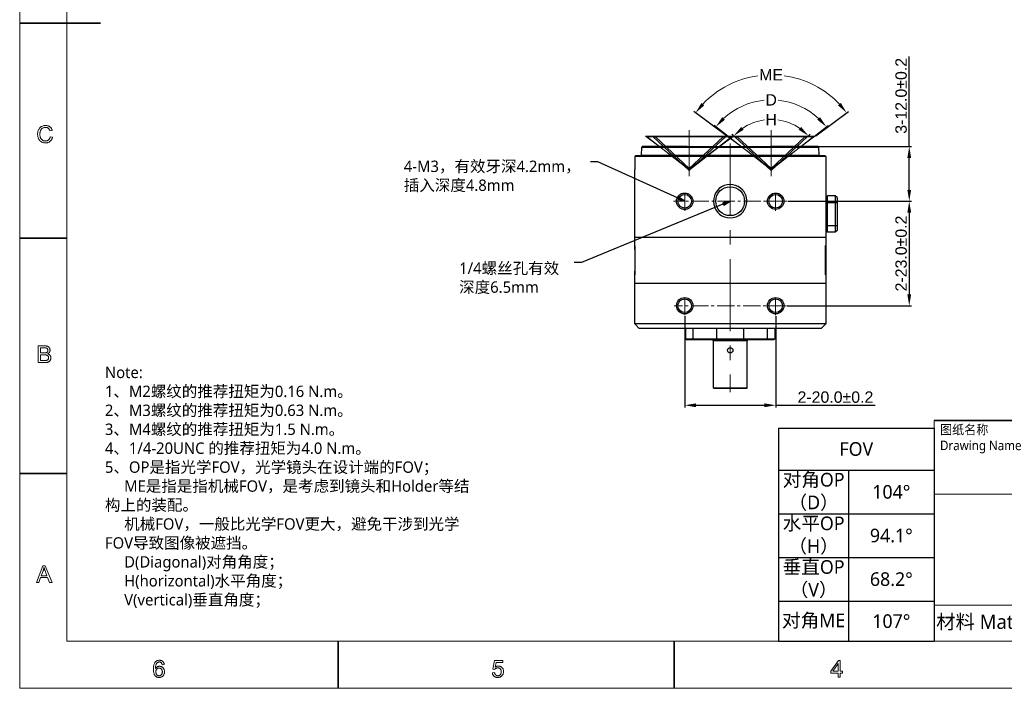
# Model space of a CAD drawing. Header units: millimetres. Extents: x 5359 to 5801, y -1494 to -1181.
# Tile 1 of 22: x 5365 to 5581, y -1489 to -1342. Entities that reach past the tile are written whole.
import ezdxf

# ---------------------------------------------------------------- set-up
doc = ezdxf.new("R2010")
doc.units = ezdxf.units.MM
doc.linetypes.add('CENTER', pattern=[50.8, 31.75, -6.35, 6.35, -6.35])
doc.linetypes.add('CENTER2', pattern=[28.575, 19.05, -3.175, 3.175, -3.175])
doc.layers.add('from', color=7, linetype='Continuous', lineweight=13)
doc.styles.add('HANA', font='arial.ttf')
doc.styles.add('ROMANS', font='romans.shx')
doc.styles.get("Standard").update_dxf_attribs({"font": 'AcadEref.ttf'})
doc.styles.add('微软雅黑', font='txt')
doc.dimstyles.new('HANA$0', dxfattribs={"dimtxt": 2.5, "dimasz": 2.5, "dimexe": 0.5, "dimexo": 0.2, "dimgap": 0.5, "dimtad": 1, "dimzin": 1, "dimdsep": 46, "dimtxsty": 'HANA', "dimcen": 0, "dimclrd": 3, "dimclre": 3, "dimclrt": 4, "dimadec": 0, "dimazin": 0, "dimtfac": 1, "dimtmove": 0, "dimatfit": 3, "dimfxl": 1, "dimtzin": 0, "dimarcsym": 0})
doc.dimstyles.new('HANA$2', dxfattribs={"dimtxt": 2.5, "dimasz": 2.5, "dimexe": 0.5, "dimexo": 0.2, "dimgap": 0.5, "dimtad": 1, "dimtih": 1, "dimtoh": 1, "dimzin": 1, "dimdsep": 46, "dimtxsty": 'HANA', "dimcen": 0, "dimclrd": 3, "dimclre": 3, "dimclrt": 4, "dimadec": 0, "dimazin": 0, "dimtfac": 1, "dimtmove": 0, "dimatfit": 3, "dimfxl": 1, "dimtzin": 0, "dimarcsym": 0})
doc.dimstyles.get("Standard").update_dxf_attribs({"dimtxt": 0.15625, "dimasz": 0.1875, "dimexe": 0.18, "dimexo": 0.0625, "dimgap": 0.09, "dimtad": 0, "dimtih": 1, "dimtoh": 1, "dimdec": 3, "dimzin": 4, "dimdsep": 46, "dimtxsty": 'Standard', "dimblk": 'CLOSED', "dimblk1": 'CLOSED', "dimblk2": 'CLOSED', "dimcen": 0.09, "dimadec": 0, "dimazin": 0, "dimtp": 0.001, "dimtm": 0.001, "dimtfac": 1, "dimtdec": 3, "dimtofl": 0, "dimtmove": 0, "dimatfit": 3, "dimldrblk": 'CLOSED', "dimfxl": 1, "dimtolj": 1, "dimtzin": 4, "dimarcsym": 0})

# ---------------------------------------------------------------- blocks, each defined once
blk = doc.blocks.new('A$C2C621B64')
at = {"layer": 'from', "color": 7, "lineweight": 35, "ltscale": 0.375}
blk.add_line((0, 99.02), (12.02, 99.02), dxfattribs=at)
at = {"layer": 'from', "color": 7, "lineweight": 35, "ltscale": 0.25}
for p, q in [((7, 67), (0, 67)), ((7, 32), (0, 32))]:
    blk.add_line(p, q, dxfattribs=at)
at = {"layer": 'from', "color": 7, "lineweight": 35, "ltscale": 0.24999}
for p, q in [((47.38, 7), (47.38, 0)), ((97.38, 7), (97.38, 0))]:
    blk.add_line(p, q, dxfattribs=at)
at = {"layer": 'from', "color": 7}
for points in [[(0, 0), (291, 0), (291, 204), (0, 204)], [(7, 7), (284, 7), (284, 197), (7, 197)]]:
    blk.add_lwpolyline(points, close=True, dxfattribs=at)
at = {"layer": 'from', "color": 7, "lineweight": 13}
for points in [[(4.88, 82.04), (4.86, 81.95), (4.83, 81.88), (4.8, 81.8), (4.77, 81.73), (4.73, 81.67), (4.69, 81.61), (4.65, 81.55), (4.6, 81.5), (4.55, 81.45), (4.5, 81.41), (4.44, 81.37), (4.39, 81.33), (4.33, 81.3), (4.26, 81.28), (4.2, 81.25), (4.13, 81.23), (4.07, 81.22), (3.99, 81.21), (3.92, 81.2), (3.85, 81.2), (3.73, 81.2), (3.61, 81.22), (3.51, 81.24), (3.41, 81.26), (3.32, 81.3), (3.23, 81.34), (3.15, 81.39), (3.08, 81.45), (3.01, 81.51), (2.95, 81.59), (2.9, 81.66), (2.85, 81.75), (2.81, 81.83), (2.77, 81.92), (2.74, 82.01), (2.72, 82.1), (2.7, 82.2), (2.68, 82.3), (2.67, 82.4), (2.67, 82.51), (2.67, 82.63), (2.68, 82.74), (2.7, 82.85), (2.72, 82.95), (2.75, 83.04), (2.79, 83.14), (2.83, 83.22), (2.88, 83.3), (2.94, 83.38), (3, 83.45), (3.07, 83.51), (3.14, 83.57), (3.22, 83.62), (3.3, 83.66), (3.38, 83.7), (3.47, 83.73), (3.56, 83.76), (3.65, 83.77), (3.75, 83.78), (3.85, 83.79), (3.92, 83.78), (3.99, 83.78), (4.06, 83.77), (4.13, 83.76), (4.19, 83.74), (4.25, 83.72), (4.31, 83.7), (4.37, 83.67), (4.42, 83.64), (4.47, 83.6), (4.52, 83.56), (4.57, 83.52), (4.62, 83.47), (4.66, 83.42), (4.69, 83.37), (4.73, 83.32), (4.76, 83.26), (4.79, 83.19), (4.82, 83.13), (4.84, 83.06), (4.51, 82.98), (4.5, 83.03), (4.48, 83.08), (4.46, 83.12), (4.43, 83.17), (4.41, 83.21), (4.38, 83.25), (4.36, 83.28), (4.33, 83.31), (4.3, 83.34), (4.26, 83.37), (4.23, 83.4), (4.19, 83.42), (4.16, 83.44), (4.12, 83.46), (4.08, 83.47), (4.03, 83.48), (3.99, 83.49), (3.94, 83.5), (3.9, 83.5), (3.85, 83.5), (3.77, 83.5), (3.69, 83.49), (3.62, 83.48), (3.55, 83.46), (3.49, 83.44), (3.43, 83.41), (3.37, 83.37), (3.32, 83.33), (3.27, 83.29), (3.23, 83.23), (3.19, 83.18), (3.15, 83.12), (3.12, 83.06), (3.09, 82.99), (3.07, 82.92), (3.05, 82.85), (3.03, 82.77), (3.02, 82.69), (3.02, 82.6), (3.01, 82.51), (3.02, 82.41), (3.02, 82.32), (3.03, 82.22), (3.05, 82.14), (3.07, 82.06), (3.09, 81.98), (3.12, 81.91), (3.16, 81.85), (3.19, 81.79), (3.24, 81.74), (3.28, 81.69), (3.33, 81.65), (3.38, 81.61), (3.44, 81.58), (3.49, 81.55), (3.55, 81.52), (3.61, 81.51), (3.68, 81.49), (3.75, 81.49), (3.82, 81.48), (3.88, 81.49), (3.93, 81.49), (3.98, 81.5), (4.03, 81.51), (4.08, 81.52), (4.13, 81.54), (4.17, 81.56), (4.22, 81.59), (4.26, 81.61), (4.29, 81.64), (4.33, 81.68), (4.36, 81.71), (4.39, 81.75), (4.42, 81.8), (4.45, 81.84), (4.47, 81.89), (4.5, 81.94), (4.52, 82), (4.54, 82.06), (4.55, 82.12)], [(4.17, 49.82), (4.22, 49.8), (4.26, 49.79), (4.3, 49.77), (4.34, 49.75), (4.38, 49.72), (4.41, 49.7), (4.45, 49.67), (4.47, 49.65), (4.5, 49.62), (4.53, 49.59), (4.55, 49.55), (4.57, 49.52), (4.59, 49.48), (4.6, 49.45), (4.61, 49.41), (4.62, 49.37), (4.63, 49.34), (4.64, 49.3), (4.64, 49.26), (4.64, 49.21), (4.64, 49.17), (4.64, 49.13), (4.63, 49.09), (4.63, 49.05), (4.62, 49.01), (4.6, 48.97), (4.59, 48.94), (4.58, 48.9), (4.56, 48.86), (4.54, 48.83), (4.52, 48.79), (4.49, 48.76), (4.47, 48.73), (4.44, 48.7), (4.41, 48.68), (4.38, 48.65), (4.35, 48.63), (4.31, 48.61), (4.28, 48.59), (4.24, 48.57), (4.2, 48.55), (4.15, 48.54), (4.11, 48.53), (4.06, 48.52), (4.01, 48.51), (3.95, 48.5), (3.9, 48.5), (3.84, 48.49), (3.78, 48.49), (3.71, 48.49), (2.75, 48.49), (2.75, 50.99), (3.69, 50.99), (3.78, 50.99), (3.86, 50.98), (3.94, 50.97), (4.01, 50.96), (4.08, 50.94), (4.14, 50.92), (4.2, 50.89), (4.25, 50.86), (4.29, 50.83), (4.33, 50.79), (4.37, 50.75), (4.4, 50.71), (4.43, 50.67), (4.45, 50.62), (4.47, 50.58), (4.49, 50.54), (4.5, 50.49), (4.51, 50.44), (4.52, 50.4), (4.52, 50.35), (4.52, 50.32), (4.52, 50.29), (4.51, 50.25), (4.51, 50.22), (4.5, 50.19), (4.49, 50.16), (4.48, 50.13), (4.47, 50.1), (4.45, 50.08), (4.43, 50.05), (4.42, 50.02), (4.4, 49.99), (4.37, 49.97), (4.35, 49.94), (4.33, 49.92), (4.3, 49.9), (4.27, 49.88), (4.24, 49.86), (4.21, 49.84)], [(3.08, 49.94), (3.63, 49.94), (3.66, 49.94), (3.69, 49.94), (3.72, 49.94), (3.75, 49.94), (3.78, 49.95), (3.81, 49.95), (3.83, 49.95), (3.86, 49.95), (3.88, 49.96), (3.91, 49.96), (3.93, 49.96), (3.95, 49.97), (3.97, 49.98), (3.99, 49.98), (4.01, 49.99), (4.03, 50), (4.05, 50.02), (4.07, 50.03), (4.09, 50.04), (4.11, 50.06), (4.12, 50.08), (4.14, 50.09), (4.15, 50.11), (4.16, 50.14), (4.17, 50.16), (4.18, 50.19), (4.19, 50.21), (4.19, 50.24), (4.19, 50.27), (4.19, 50.31), (4.19, 50.34), (4.19, 50.37), (4.19, 50.41), (4.18, 50.43), (4.17, 50.46), (4.16, 50.49), (4.15, 50.51), (4.14, 50.53), (4.12, 50.55), (4.11, 50.57), (4.09, 50.59), (4.07, 50.6), (4.05, 50.61), (4.03, 50.63), (4.01, 50.64), (3.99, 50.65), (3.97, 50.66), (3.94, 50.66), (3.92, 50.67), (3.9, 50.67), (3.87, 50.68), (3.85, 50.68), (3.82, 50.68), (3.79, 50.68), (3.76, 50.69), (3.73, 50.69), (3.69, 50.69), (3.66, 50.69), (3.62, 50.69), (3.58, 50.69), (3.08, 50.69)], [(3.08, 48.78), (3.71, 48.78), (3.77, 48.79), (3.83, 48.79), (3.89, 48.79), (3.94, 48.8), (3.99, 48.81), (4.03, 48.83), (4.07, 48.84), (4.11, 48.86), (4.14, 48.88), (4.17, 48.9), (4.2, 48.92), (4.22, 48.95), (4.24, 48.98), (4.25, 49), (4.27, 49.03), (4.28, 49.07), (4.29, 49.1), (4.3, 49.14), (4.3, 49.17), (4.3, 49.21), (4.3, 49.25), (4.29, 49.29), (4.29, 49.33), (4.28, 49.36), (4.27, 49.39), (4.25, 49.43), (4.23, 49.45), (4.21, 49.48), (4.19, 49.51), (4.16, 49.53), (4.13, 49.55), (4.1, 49.57), (4.06, 49.59), (4.02, 49.6), (3.97, 49.62), (3.92, 49.63), (3.86, 49.63), (3.8, 49.64), (3.73, 49.64), (3.66, 49.64), (3.08, 49.64)], [(4.83, 15.73), (4.45, 15.73), (4.16, 16.49), (3.12, 16.49), (2.84, 15.73), (2.49, 15.73), (3.45, 18.23), (3.81, 18.23)], [(4.06, 16.76), (4, 16.91), (3.95, 17.05), (3.9, 17.18), (3.86, 17.29), (3.82, 17.39), (3.79, 17.48), (3.76, 17.55), (3.74, 17.6), (3.72, 17.65), (3.71, 17.68), (3.71, 17.7), (3.7, 17.72), (3.69, 17.75), (3.68, 17.78), (3.67, 17.81), (3.66, 17.84), (3.65, 17.87), (3.65, 17.9), (3.64, 17.93), (3.63, 17.97), (3.62, 17.97), (3.61, 17.92), (3.6, 17.87), (3.59, 17.82), (3.57, 17.78), (3.56, 17.73), (3.55, 17.68), (3.54, 17.64), (3.52, 17.59), (3.51, 17.55), (3.49, 17.5), (3.21, 16.76)], [(20.21, 2.95), (20.25, 3.01), (20.3, 3.07), (20.35, 3.12), (20.4, 3.16), (20.46, 3.2), (20.52, 3.23), (20.59, 3.25), (20.66, 3.27), (20.73, 3.28), (20.81, 3.28), (20.87, 3.28), (20.93, 3.27), (20.98, 3.26), (21.04, 3.24), (21.09, 3.22), (21.14, 3.2), (21.19, 3.17), (21.24, 3.14), (21.29, 3.1), (21.33, 3.05), (21.37, 3.01), (21.41, 2.96), (21.44, 2.91), (21.47, 2.85), (21.49, 2.8), (21.51, 2.74), (21.53, 2.67), (21.54, 2.61), (21.54, 2.54), (21.55, 2.47), (21.54, 2.4), (21.54, 2.34), (21.53, 2.27), (21.51, 2.21), (21.49, 2.14), (21.47, 2.08), (21.44, 2.03), (21.41, 1.97), (21.37, 1.92), (21.33, 1.87), (21.29, 1.82), (21.24, 1.78), (21.19, 1.74), (21.14, 1.71), (21.08, 1.68), (21.02, 1.66), (20.96, 1.64), (20.9, 1.63), (20.83, 1.62), (20.76, 1.62), (20.69, 1.62), (20.62, 1.63), (20.56, 1.64), (20.49, 1.66), (20.43, 1.68), (20.37, 1.71), (20.31, 1.75), (20.26, 1.79), (20.2, 1.83), (20.15, 1.88), (20.1, 1.94), (20.06, 2.01), (20.02, 2.08), (19.99, 2.16), (19.96, 2.25), (19.94, 2.35), (19.92, 2.46), (19.91, 2.57), (19.9, 2.7), (19.9, 2.83), (19.9, 2.96), (19.91, 3.08), (19.92, 3.2), (19.93, 3.31), (19.95, 3.42), (19.98, 3.51), (20.01, 3.6), (20.04, 3.69), (20.08, 3.76), (20.13, 3.84), (20.17, 3.9), (20.23, 3.96), (20.28, 4.01), (20.34, 4.05), (20.41, 4.09), (20.47, 4.12), (20.55, 4.14), (20.62, 4.16), (20.71, 4.17), (20.79, 4.17), (20.85, 4.17), (20.9, 4.17), (20.95, 4.16), (21, 4.15), (21.05, 4.13), (21.1, 4.12), (21.14, 4.1), (21.18, 4.07), (21.23, 4.04), (21.27, 4.02), (21.3, 3.98), (21.34, 3.95), (21.37, 3.91), (21.4, 3.87), (21.42, 3.82), (21.44, 3.77), (21.46, 3.72), (21.48, 3.67), (21.49, 3.61), (21.5, 3.55), (21.2, 3.52), (21.18, 3.6), (21.15, 3.67), (21.12, 3.72), (21.09, 3.78), (21.05, 3.82), (21, 3.86), (20.95, 3.88), (20.9, 3.9), (20.84, 3.92), (20.77, 3.92), (20.73, 3.92), (20.68, 3.91), (20.64, 3.9), (20.6, 3.88), (20.55, 3.86), (20.51, 3.84), (20.48, 3.81), (20.44, 3.77), (20.4, 3.73), (20.37, 3.69), (20.34, 3.64), (20.31, 3.58), (20.28, 3.52), (20.26, 3.46), (20.24, 3.39), (20.23, 3.31), (20.22, 3.23), (20.21, 3.14), (20.2, 3.05), (20.2, 2.95)], [(20.76, 1.87), (20.8, 1.87), (20.84, 1.88), (20.88, 1.89), (20.91, 1.9), (20.95, 1.91), (20.98, 1.93), (21.01, 1.95), (21.04, 1.98), (21.07, 2.01), (21.1, 2.04), (21.12, 2.08), (21.15, 2.11), (21.17, 2.15), (21.18, 2.19), (21.2, 2.23), (21.21, 2.27), (21.22, 2.31), (21.22, 2.36), (21.23, 2.41), (21.23, 2.45), (21.23, 2.5), (21.22, 2.55), (21.22, 2.59), (21.21, 2.63), (21.2, 2.67), (21.18, 2.71), (21.17, 2.75), (21.15, 2.79), (21.12, 2.82), (21.1, 2.85), (21.07, 2.88), (21.04, 2.91), (21.01, 2.93), (20.98, 2.96), (20.94, 2.97), (20.91, 2.99), (20.87, 3), (20.83, 3.01), (20.79, 3.01), (20.75, 3.01), (20.71, 3.01), (20.67, 3.01), (20.63, 3), (20.59, 2.99), (20.56, 2.98), (20.52, 2.96), (20.49, 2.94), (20.46, 2.92), (20.43, 2.89), (20.4, 2.86), (20.37, 2.83), (20.34, 2.8), (20.32, 2.77), (20.3, 2.73), (20.29, 2.69), (20.27, 2.65), (20.26, 2.61), (20.26, 2.56), (20.25, 2.52), (20.25, 2.47), (20.25, 2.42), (20.26, 2.37), (20.26, 2.33), (20.27, 2.28), (20.29, 2.24), (20.3, 2.2), (20.32, 2.16), (20.34, 2.12), (20.37, 2.08), (20.39, 2.05), (20.42, 2.01), (20.45, 1.98), (20.49, 1.96), (20.52, 1.93), (20.56, 1.91), (20.59, 1.9), (20.63, 1.89), (20.67, 1.88), (20.71, 1.87)], [(70.76, 3.16), (70.81, 3.19), (70.85, 3.22), (70.9, 3.24), (70.95, 3.26), (70.99, 3.28), (71.04, 3.29), (71.09, 3.31), (71.14, 3.31), (71.19, 3.32), (71.24, 3.32), (71.3, 3.32), (71.36, 3.31), (71.42, 3.3), (71.47, 3.28), (71.53, 3.26), (71.58, 3.24), (71.63, 3.21), (71.68, 3.18), (71.73, 3.14), (71.78, 3.1), (71.82, 3.05), (71.86, 3), (71.9, 2.95), (71.93, 2.9), (71.95, 2.84), (71.97, 2.78), (71.99, 2.72), (72, 2.65), (72.01, 2.58), (72.01, 2.51), (72.01, 2.44), (72, 2.37), (71.99, 2.3), (71.97, 2.23), (71.95, 2.17), (71.93, 2.1), (71.9, 2.04), (71.86, 1.99), (71.82, 1.93), (71.78, 1.88), (71.73, 1.83), (71.68, 1.78), (71.62, 1.74), (71.56, 1.71), (71.5, 1.68), (71.44, 1.66), (71.37, 1.64), (71.31, 1.63), (71.23, 1.62), (71.16, 1.62), (71.1, 1.62), (71.04, 1.62), (70.98, 1.63), (70.92, 1.65), (70.87, 1.66), (70.81, 1.68), (70.76, 1.7), (70.71, 1.73), (70.66, 1.76), (70.62, 1.79), (70.57, 1.83), (70.53, 1.87), (70.5, 1.92), (70.47, 1.96), (70.44, 2.01), (70.41, 2.07), (70.39, 2.12), (70.38, 2.18), (70.36, 2.25), (70.36, 2.32), (70.68, 2.34), (70.68, 2.29), (70.69, 2.25), (70.71, 2.21), (70.72, 2.17), (70.74, 2.13), (70.75, 2.1), (70.77, 2.07), (70.8, 2.04), (70.82, 2.01), (70.84, 1.99), (70.87, 1.96), (70.9, 1.94), (70.92, 1.93), (70.95, 1.91), (70.99, 1.9), (71.02, 1.89), (71.05, 1.88), (71.09, 1.87), (71.12, 1.87), (71.16, 1.87), (71.2, 1.87), (71.25, 1.88), (71.29, 1.89), (71.33, 1.9), (71.37, 1.91), (71.41, 1.93), (71.44, 1.96), (71.48, 1.98), (71.51, 2.01), (71.54, 2.05), (71.56, 2.08), (71.59, 2.12), (71.61, 2.16), (71.63, 2.2), (71.65, 2.24), (71.66, 2.29), (71.67, 2.33), (71.68, 2.38), (71.68, 2.43), (71.68, 2.48), (71.68, 2.53), (71.68, 2.58), (71.67, 2.63), (71.66, 2.67), (71.64, 2.72), (71.63, 2.76), (71.61, 2.79), (71.59, 2.83), (71.56, 2.86), (71.53, 2.89), (71.5, 2.92), (71.47, 2.95), (71.44, 2.97), (71.4, 2.99), (71.36, 3.01), (71.32, 3.02), (71.28, 3.03), (71.24, 3.04), (71.2, 3.05), (71.15, 3.05), (71.09, 3.04), (71.04, 3.04), (70.99, 3.02), (70.94, 3.01), (70.89, 2.99), (70.85, 2.96), (70.81, 2.93), (70.77, 2.89), (70.73, 2.85), (70.7, 2.81), (70.41, 2.84), (70.65, 4.13), (71.89, 4.13), (71.89, 3.83), (70.9, 3.83)], [(122.45, 2.26), (122.11, 2.26), (122.11, 1.66), (121.8, 1.66), (121.8, 2.26), (120.72, 2.26), (120.72, 2.54), (121.86, 4.16), (122.11, 4.16), (122.11, 2.54), (122.45, 2.54)], [(121.8, 2.54), (121.8, 3.67), (121.8, 3.67), (121.02, 2.54)]]:
    blk.add_lwpolyline(points, close=True, dxfattribs=at)
blk = doc.blocks.new('*D50')
at = {"color": 3, "linetype": 'Continuous', "lineweight": -2}
for p, q in [((5521.94, -1367.17), (5521.45, -1366.71)), ((5538.13, -1367.17), (5538.63, -1366.71))]:
    blk.add_line(p, q, dxfattribs=at)
at = {"color": 3, "linetype": 'Continuous', "lineweight": 5}
for start, end in [(97.572, 124.275), (55.725, 82.428)]:
    blk.add_arc((5530.04, -1374.71), 11.24, start, end, dxfattribs=at)
at = {"color": 3}
for points in [[(5523.44, -1365.11), (5523.98, -1365.74), (5521.81, -1367.05)], [(5536.09, -1365.74), (5536.64, -1365.11), (5538.26, -1367.05)]]:
    blk.add_solid(points, dxfattribs=at)
at = {"layer": 'Defpoints', "color": 0}
for p in [(5527.72, -1363.72), (5522.09, -1367.31), (5537.99, -1367.31), (5529.46, -1374.17), (5530.62, -1374.17)]:
    blk.add_point(p, dxfattribs=at)
at = {"color": 4, "lineweight": 5, "insert": (5530.04, -1363.47), "char_height": 2.5, "attachment_point": 5, "style": 'HANA'}
blk.add_mtext('H', dxfattribs=at)
blk = doc.blocks.new('*D51')
at = {"color": 3, "linetype": 'Continuous', "lineweight": -2}
for p, q in [((5520.6, -1367.19), (5517.5, -1364.76)), ((5539.47, -1367.19), (5542.57, -1364.76))]:
    blk.add_line(p, q, dxfattribs=at)
at = {"color": 3, "linetype": 'Continuous', "lineweight": 5}
for start, end in [(95.7111, 132.6942), (47.3058, 84.2889)]:
    blk.add_arc((5530.04, -1374.56), 15.41, start, end, dxfattribs=at)
at = {"color": 3}
for points in [[(5519.28, -1362.95), (5519.89, -1363.51), (5517.89, -1365.07)], [(5540.18, -1363.51), (5540.79, -1362.95), (5542.18, -1365.07)]]:
    blk.add_solid(points, dxfattribs=at)
at = {"layer": 'Defpoints', "color": 0}
for p in [(5527.9, -1359.3), (5520.76, -1367.31), (5539.32, -1367.31), (5530.04, -1374.56), (5530.04, -1374.56)]:
    blk.add_point(p, dxfattribs=at)
at = {"color": 4, "lineweight": 5, "insert": (5530.04, -1359.15), "char_height": 2.5, "attachment_point": 5, "style": 'HANA'}
blk.add_mtext('D', dxfattribs=at)
blk = doc.blocks.new('*D52')
at = {"color": 3, "lineweight": -2}
for p, q in [((5520.23, -1367.04), (5513.02, -1361.7)), ((5539.84, -1367.04), (5547.05, -1361.7))]:
    blk.add_line(p, q, dxfattribs=at)
at = {"color": 3, "linetype": 'Continuous', "lineweight": 5}
for start, end in [(98.0543, 136.5657), (43.4343, 81.9457)]:
    blk.add_arc((5530.04, -1374.3), 20.67, start, end, dxfattribs=at)
at = {"color": 3}
for points in [[(5514.71, -1359.82), (5515.35, -1360.35), (5513.42, -1362)], [(5544.73, -1360.35), (5545.37, -1359.82), (5546.65, -1362)]]:
    blk.add_solid(points, dxfattribs=at)
at = {"layer": 'Defpoints', "color": 0}
for p in [(5522.36, -1355.11), (5520.39, -1367.16), (5539.68, -1367.16), (5530.04, -1374.3), (5530.04, -1374.3)]:
    blk.add_point(p, dxfattribs=at)
at = {"color": 4, "lineweight": 5, "insert": (5530.04, -1353.63), "char_height": 2.5, "attachment_point": 5, "style": 'HANA'}
blk.add_mtext('ME', dxfattribs=at)
blk = doc.blocks.new('*D55')
at = {"color": 3, "lineweight": -2}
for p, q in [((5511.04, -1406.74), (5511.04, -1426.82)), ((5531.04, -1406.74), (5531.04, -1426.82)), ((5513.54, -1426.32), (5528.54, -1426.32)), ((5531.04, -1426.32), (5552.88, -1426.32))]:
    blk.add_line(p, q, dxfattribs=at)
at = {"color": 3}
for points in [[(5513.54, -1425.9), (5513.54, -1426.74), (5511.04, -1426.32)], [(5528.54, -1426.74), (5528.54, -1425.9), (5531.04, -1426.32)]]:
    blk.add_solid(points, dxfattribs=at)
at = {"layer": 'Defpoints', "color": 0}
for p in [(5511.04, -1406.54), (5531.04, -1406.54), (5531.04, -1426.32)]:
    blk.add_point(p, dxfattribs=at)
at = {"color": 4, "lineweight": 5, "insert": (5544.18, -1424.54), "char_height": 2.5, "attachment_point": 5, "style": 'HANA'}
blk.add_mtext('2-20.0%%p0.2', dxfattribs=at)
blk = doc.blocks.new('_CLOSED')
at = {"color": 0, "linetype": 'ByBlock'}
for p, q in [((0, 0), (-1, 0.17)), ((-1, 0.17), (-1, -0.17)), ((-1, -0.17), (0, 0)), ((-1, 0), (0, 0))]:
    blk.add_line(p, q, dxfattribs=at)
blk = doc.blocks.new('*D56')
at = {"color": 3, "lineweight": -2}
for p, q in [((5533.68, -1381.44), (5560.91, -1381.44)), ((5560.41, -1383.94), (5560.41, -1401.94)), ((5533.58, -1404.44), (5560.91, -1404.44))]:
    blk.add_line(p, q, dxfattribs=at)
at = {"color": 3}
for points in [[(5560.83, -1383.94), (5559.99, -1383.94), (5560.41, -1381.44)], [(5559.99, -1401.94), (5560.83, -1401.94), (5560.41, -1404.44)]]:
    blk.add_solid(points, dxfattribs=at)
at = {"layer": 'Defpoints', "color": 0}
for p in [(5533.48, -1381.44), (5533.38, -1404.44), (5560.41, -1404.44)]:
    blk.add_point(p, dxfattribs=at)
at = {"color": 4, "lineweight": 5, "insert": (5558.63, -1392.94), "char_height": 2.5, "attachment_point": 5, "rotation": 90, "style": 'HANA'}
blk.add_mtext('2-23.0%%p0.2', dxfattribs=at)
blk = doc.blocks.new('*D59')
at = {"color": 3, "lineweight": -2}
for p, q in [((5560.41, -1369.44), (5560.41, -1349.59)), ((5540.54, -1369.44), (5560.91, -1369.44)), ((5560.41, -1378.94), (5560.41, -1371.94)), ((5533.68, -1381.44), (5560.91, -1381.44))]:
    blk.add_line(p, q, dxfattribs=at)
at = {"color": 3}
for points in [[(5560.83, -1371.94), (5559.99, -1371.94), (5560.41, -1369.44)], [(5559.99, -1378.94), (5560.83, -1378.94), (5560.41, -1381.44)]]:
    blk.add_solid(points, dxfattribs=at)
at = {"layer": 'Defpoints', "color": 0}
for p in [(5540.34, -1369.44), (5560.41, -1369.44), (5533.48, -1381.44)]:
    blk.add_point(p, dxfattribs=at)
at = {"color": 4, "lineweight": 5, "insert": (5558.63, -1358.26), "char_height": 2.5, "attachment_point": 5, "rotation": 90, "style": 'HANA'}
blk.add_mtext('3-12.0%%p0.2', dxfattribs=at)
blk = doc.blocks.new('*T73')
at = {"color": 0, "lineweight": -2}
for p, q in [((0, 0), (15.4, 0)), ((0, 0), (0, -9.23)), ((15.4, 0), (34.18, 0)), ((34.18, 0), (34.18, -9.23)), ((0, -9.23), (15.4, -9.23)), ((0, -9.23), (0, -18.86)), ((15.4, -9.23), (34.18, -9.23)), ((15.4, -9.23), (15.4, -18.86)), ((34.18, -9.23), (34.18, -18.86)), ((0, -18.86), (15.4, -18.86)), ((0, -18.86), (0, -28.44)), ((15.4, -18.86), (34.18, -18.86)), ((15.4, -18.86), (15.4, -28.44)), ((34.18, -18.86), (34.18, -28.44)), ((0, -28.44), (15.4, -28.44)), ((0, -28.44), (0, -38.07)), ((15.4, -28.44), (34.18, -28.44)), ((15.4, -28.44), (15.4, -38.07)), ((34.18, -28.44), (34.18, -38.07)), ((0, -38.07), (15.4, -38.07)), ((0, -38.07), (0, -46.9)), ((15.4, -38.07), (34.18, -38.07)), ((15.4, -38.07), (15.4, -46.9)), ((34.18, -38.07), (34.18, -46.9)), ((0, -46.9), (15.4, -46.9)), ((15.4, -46.9), (34.18, -46.9))]:
    blk.add_line(p, q, dxfattribs=at)
at = {"color": 0, "lineweight": 9, "char_height": 3, "attachment_point": 5}
for s, insert, width in [('{\\fMicrosoft YaHei|b0|i0|c134|p34;FOV}', (17.09, -4.62), 33.6183), ('{\\fMicrosoft YaHei|b0|i0|c134|p2;对角OP（D）}', (7.7, -14.05), 14.841), ('{\\fMicrosoft YaHei|b0|i0|c134|p34;104%%D}', (24.79, -14.05), 18.2157), ('{\\fMicrosoft YaHei|b0|i0|c134|p2;水平OP（H）}', (7.7, -23.65), 14.841), ('{\\fMicrosoft YaHei|b0|i0|c134|p34;94.1%%D}', (24.79, -23.65), 18.2157), ('{\\fMicrosoft YaHei|b0|i0|c134|p2;垂直OP（V）}', (7.7, -33.25), 14.841), ('{\\fMicrosoft YaHei|b0|i0|c134|p34;68.2%%D}', (24.79, -33.25), 18.2157), ('{\\fMicrosoft YaHei|b0|i0|c134|p2;对角ME}', (7.7, -42.48), 14.841), ('{\\fMicrosoft YaHei|b0|i0|c134|p34;107%%D}', (24.79, -42.48), 18.2157)]:
    blk.add_mtext(s, dxfattribs=dict(at, insert=insert, width=width))

msp = doc.modelspace()

# ---------------------------------------------------------------- linework, layer by layer
at = {"color": 1, "linetype": 'CENTER', "lineweight": 9, "ltscale": 0.5}
for p, q in [((5512.037, -1365.781), (5512.037, -1375.906)), ((5530.037, -1365.781), (5530.037, -1375.906)), ((5521.037, -1368.755), (5521.037, -1423.472))]:
    msp.add_line(p, q, dxfattribs=at)
at = {"color": 6, "linetype": 'Continuous', "lineweight": 5}
for p, q in [((5512.037, -1374.296), (5502.391, -1367.158)), ((5539.683, -1367.158), (5502.391, -1367.158)), ((5512.037, -1374.557), (5502.759, -1367.308)), ((5539.315, -1367.308), (5502.759, -1367.308)), ((5504.087, -1367.308), (5512.037, -1374.709)), ((5504.606, -1367.308), (5512.037, -1374.226)), ((5519.468, -1367.308), (5512.037, -1374.226)), ((5519.987, -1367.308), (5512.037, -1374.709)), ((5530.037, -1374.296), (5520.391, -1367.158)), ((5530.037, -1374.557), (5520.759, -1367.308)), ((5522.087, -1367.308), (5530.037, -1374.709)), ((5522.606, -1367.308), (5530.037, -1374.226)), ((5530.037, -1374.296), (5539.683, -1367.158)), ((5530.037, -1374.557), (5539.315, -1367.308)), ((5537.468, -1367.308), (5530.037, -1374.226)), ((5537.987, -1367.308), (5530.037, -1374.709))]:
    msp.add_line(p, q, dxfattribs=at)
at = {"color": 6, "linetype": 'Continuous'}
for p, q in [((5512.037, -1374.296), (5521.683, -1367.158)), ((5512.037, -1374.557), (5521.315, -1367.308))]:
    msp.add_line(p, q, dxfattribs=at)
at = {"color": 7, "linetype": 'Continuous'}
for p, q in [((5501.541, -1371.29), (5501.586, -1369.582)), ((5501.586, -1369.582), (5540.489, -1369.582)), ((5511.587, -1369.436), (5501.736, -1369.436)), ((5501.736, -1369.436), (5501.736, -1369.436)), ((5501.736, -1369.436), (5501.736, -1369.436)), ((5511.587, -1369.436), (5529.892, -1369.436)), ((5540.339, -1369.436), (5529.892, -1369.436)), ((5540.339, -1369.436), (5540.339, -1369.436)), ((5540.339, -1369.436), (5540.339, -1369.436)), ((5540.489, -1369.582), (5540.488, -1369.571)), ((5540.489, -1369.582), (5540.533, -1371.29)), ((5500.035, -1371.587), (5500.186, -1371.436)), ((5500.036, -1371.586), (5500.035, -1371.587)), ((5500.035, -1371.587), (5500.035, -1371.587)), ((5500.035, -1371.587), (5500.035, -1374.491)), ((5542.039, -1371.586), (5500.036, -1371.586)), ((5541.889, -1371.436), (5500.186, -1371.436)), ((5501.541, -1371.29), (5540.533, -1371.29)), ((5540.533, -1371.29), (5540.536, -1371.311)), ((5541.889, -1371.436), (5542.039, -1371.586)), ((5542.039, -1371.586), (5542.039, -1408.435)), ((5500.036, -1374.487), (5500.037, -1374.486)), ((5500.046, -1385.436), (5500.046, -1376.136)), ((5542.038, -1380.656), (5542.438, -1380.256)), ((5544.138, -1380.256), (5542.438, -1380.256)), ((5542.438, -1388.256), (5542.438, -1380.256)), ((5544.138, -1380.256), (5544.138, -1388.256)), ((5544.538, -1380.656), (5544.138, -1380.256)), ((5544.538, -1380.656), (5544.538, -1387.856)), ((5542.038, -1381.756), (5544.538, -1381.756)), ((5500.035, -1391.21), (5500.035, -1387.081)), ((5542.038, -1386.756), (5544.538, -1386.756)), ((5542.039, -1389.436), (5500.036, -1389.436)), ((5542.038, -1387.856), (5542.438, -1388.256)), ((5544.138, -1388.256), (5542.438, -1388.256)), ((5544.538, -1387.856), (5544.138, -1388.256)), ((5500.058, -1391.21), (5500.035, -1391.21)), ((5500.037, -1391.228), (5500.037, -1397.658)), ((5500.065, -1391.241), (5500.047, -1391.222)), ((5500.058, -1391.211), (5500.058, -1391.21)), ((5542.031, -1391.219), (5542.018, -1391.232)), ((5542.022, -1391.21), (5542.023, -1391.21)), ((5542.023, -1391.21), (5542.04, -1391.21)), ((5500.11, -1392.409), (5500.037, -1392.409)), ((5500.11, -1396.461), (5500.11, -1392.412)), ((5542.037, -1392.409), (5541.975, -1392.409)), ((5541.975, -1396.461), (5541.975, -1392.411)), ((5500.035, -1408.435), (5500.035, -1397.662)), ((5500.035, -1397.663), (5500.058, -1397.662)), ((5500.11, -1396.463), (5500.037, -1396.463)), ((5500.047, -1397.65), (5500.065, -1397.631)), ((5500.058, -1397.662), (5500.058, -1397.662)), ((5542.037, -1396.463), (5541.975, -1396.463)), ((5542.029, -1397.655), (5542.014, -1397.638)), ((5542.023, -1397.662), (5542.022, -1397.662)), ((5542.04, -1397.663), (5542.023, -1397.662)), ((5542.037, -1397.504), (5542.037, -1397.66)), ((5500.035, -1399.436), (5542.039, -1399.436)), ((5501.036, -1409.436), (5500.036, -1408.436)), ((5523.772, -1408.436), (5500.036, -1408.436)), ((5523.79, -1408.436), (5523.772, -1408.436)), ((5542.039, -1408.436), (5523.79, -1408.436)), ((5542.039, -1408.436), (5541.038, -1409.436)), ((5523.772, -1409.436), (5501.036, -1409.436)), ((5511.237, -1409.436), (5511.237, -1411.736)), ((5512.825, -1409.436), (5512.825, -1411.736)), ((5518.119, -1411.736), (5518.119, -1409.436)), ((5523.79, -1409.436), (5523.772, -1409.436)), ((5541.038, -1409.436), (5523.79, -1409.436)), ((5523.955, -1409.436), (5523.955, -1411.736)), ((5529.249, -1411.736), (5529.249, -1409.436)), ((5530.837, -1409.436), (5530.837, -1411.736)), ((5511.237, -1411.736), (5530.837, -1411.736)), ((5511.337, -1411.836), (5512.872, -1411.836)), ((5512.872, -1411.836), (5529.202, -1411.836)), ((5524.737, -1412.186), (5517.337, -1412.186)), ((5517.337, -1422.566), (5517.337, -1412.186)), ((5524.737, -1422.566), (5524.737, -1412.186)), ((5529.202, -1411.836), (5530.737, -1411.836)), ((5517.337, -1422.516), (5524.737, -1422.516)), ((5517.337, -1422.566), (5524.737, -1422.566))]:
    msp.add_line(p, q, dxfattribs=at)
at = {"color": 6, "linetype": 'CENTER2', "lineweight": 5, "ltscale": 0.2}
for p, q in [((5511.037, -1383.535), (5511.037, -1379.337)), ((5531.037, -1383.535), (5531.037, -1379.337)), ((5533.478, -1381.436), (5508.596, -1381.436)), ((5511.037, -1406.535), (5511.037, -1402.337)), ((5531.037, -1406.535), (5531.037, -1402.337)), ((5533.384, -1404.436), (5508.69, -1404.436))]:
    msp.add_line(p, q, dxfattribs=at)
at = {"color": 7, "linetype": 'Continuous'}
for points in [[(5501.736, -1369.436), (5501.717, -1369.437), (5501.699, -1369.441), (5501.68, -1369.447), (5501.662, -1369.455), (5501.645, -1369.466), (5501.63, -1369.48), (5501.616, -1369.495), (5501.605, -1369.512), (5501.596, -1369.531), (5501.59, -1369.551), (5501.586, -1369.571), (5501.586, -1369.582)], [(5540.489, -1369.582), (5540.487, -1369.568), (5540.483, -1369.544), (5540.474, -1369.521), (5540.462, -1369.5), (5540.446, -1369.482), (5540.428, -1369.466), (5540.407, -1369.453), (5540.385, -1369.444), (5540.362, -1369.438), (5540.339, -1369.436)], [(5540.375, -1369.441), (5540.357, -1369.437), (5540.339, -1369.436)], [(5540.429, -1369.466), (5540.412, -1369.455), (5540.394, -1369.447), (5540.375, -1369.441)], [(5540.488, -1369.571), (5540.484, -1369.551), (5540.478, -1369.531), (5540.469, -1369.512), (5540.458, -1369.495), (5540.444, -1369.48)], [(5501.391, -1371.436), (5501.407, -1371.435), (5501.431, -1371.431), (5501.454, -1371.422), (5501.475, -1371.411), (5501.494, -1371.395), (5501.51, -1371.378), (5501.523, -1371.358), (5501.532, -1371.336), (5501.539, -1371.312), (5501.541, -1371.29)], [(5540.533, -1371.291), (5540.534, -1371.296), (5540.534, -1371.301), (5540.535, -1371.306), (5540.535, -1371.311), (5540.536, -1371.316), (5540.537, -1371.321)], [(5540.536, -1371.312), (5540.542, -1371.336), (5540.552, -1371.358), (5540.565, -1371.378), (5540.581, -1371.395), (5540.599, -1371.411), (5540.62, -1371.422), (5540.643, -1371.431), (5540.667, -1371.435), (5540.667, -1371.435)], [(5540.539, -1371.326), (5540.54, -1371.33), (5540.541, -1371.335), (5540.543, -1371.339), (5540.545, -1371.344), (5540.547, -1371.348), (5540.549, -1371.352), (5540.551, -1371.356), (5540.553, -1371.36), (5540.555, -1371.364), (5540.558, -1371.368), (5540.56, -1371.372), (5540.563, -1371.375), (5540.565, -1371.379), (5540.568, -1371.382), (5540.571, -1371.385)], [(5540.574, -1371.388), (5540.577, -1371.392), (5540.58, -1371.395), (5540.583, -1371.397), (5540.586, -1371.4), (5540.589, -1371.403), (5540.592, -1371.405), (5540.596, -1371.408), (5540.599, -1371.41), (5540.602, -1371.413), (5540.606, -1371.415), (5540.609, -1371.417), (5540.613, -1371.419), (5540.616, -1371.42), (5540.62, -1371.422), (5540.623, -1371.424), (5540.627, -1371.425), (5540.63, -1371.426)], [(5540.634, -1371.428), (5540.637, -1371.429), (5540.641, -1371.43), (5540.644, -1371.431), (5540.648, -1371.432), (5540.651, -1371.433), (5540.655, -1371.433), (5540.658, -1371.434), (5540.661, -1371.435), (5540.665, -1371.435), (5540.668, -1371.435), (5540.671, -1371.436), (5540.675, -1371.436), (5540.678, -1371.436), (5540.68, -1371.436), (5540.682, -1371.436)]]:
    msp.add_lwpolyline(points, dxfattribs=at)
for centre, radius in [((5521.037, -1381.436), 3.175), ((5511.037, -1381.436), 1.5), ((5531.038, -1381.435), 1.801), ((5531.037, -1381.436), 1.5), ((5511.035, -1404.436), 1.8), ((5531.039, -1404.436), 1.8), ((5511.037, -1404.436), 1.5), ((5531.037, -1404.436), 1.5), ((5521.037, -1414.236), 0.6)]:
    msp.add_circle(centre, radius, dxfattribs=at)
for centre, radius, start, end in [((5521.037, -1381.434), 3.673, 41.44974, 359.99651), ((5511.337, -1411.736), 0.1, 180, 270), ((5516.987, -1412.186), 0.35, 0, 90), ((5525.087, -1412.186), 0.35, 90, 180), ((5530.737, -1411.736), 0.1, 270, 0)]:
    msp.add_arc(centre, radius, start, end, dxfattribs=at)
at = {"color": 6, "linetype": 'Continuous', "lineweight": 5}
for points, knots in [([(5504.087, -1367.308), (5504.114, -1367.334), (5504.185, -1367.374), (5504.314, -1367.388), (5504.459, -1367.366), (5504.556, -1367.33), (5504.606, -1367.308)], [0, 0, 0, 0, 0.2042824, 0.4339914, 0.7003557, 1, 1, 1, 1]), ([(5519.468, -1367.308), (5519.518, -1367.33), (5519.616, -1367.366), (5519.76, -1367.388), (5519.889, -1367.374), (5519.96, -1367.334), (5519.987, -1367.308)], [0, 0, 0, 0, 0.2996333, 0.5659959, 0.7957094, 1, 1, 1, 1]), ([(5522.087, -1367.308), (5522.114, -1367.334), (5522.185, -1367.374), (5522.314, -1367.388), (5522.459, -1367.366), (5522.556, -1367.33), (5522.606, -1367.308)], [0, 0, 0, 0, 0.2042824, 0.4339914, 0.7003557, 1, 1, 1, 1]), ([(5537.468, -1367.308), (5537.518, -1367.33), (5537.616, -1367.366), (5537.76, -1367.388), (5537.889, -1367.374), (5537.96, -1367.334), (5537.987, -1367.308)], [0, 0, 0, 0, 0.2996333, 0.5659959, 0.7957094, 1, 1, 1, 1])]:
    msp.add_open_spline(points, degree=3, knots=knots, dxfattribs=at)
at = {"color": 7, "linetype": 'Continuous'}
for points, knots in [([(5500.046, -1376.136), (5500.046, -1376.029), (5500.045, -1375.819), (5500.044, -1375.513), (5500.043, -1375.272), (5500.042, -1375.094), (5500.041, -1374.974), (5500.04, -1374.866), (5500.039, -1374.77), (5500.039, -1374.687), (5500.038, -1374.626), (5500.038, -1374.585), (5500.037, -1374.559), (5500.037, -1374.538), (5500.037, -1374.52), (5500.037, -1374.506), (5500.037, -1374.497), (5500.036, -1374.492), (5500.036, -1374.489), (5500.036, -1374.488), (5500.036, -1374.487), (5500.036, -1374.487)], [0, 0, 0, 0, 0.1949429, 0.3824405, 0.5551779, 0.6340353, 0.7067897, 0.7726634, 0.8310852, 0.8815379, 0.9235506, 0.9412656, 0.9567199, 0.9698641, 0.9806614, 0.989092, 0.9951374, 0.9972599, 0.9987791, 0.9996929, 1, 1, 1, 1]), ([(5524.709, -1381.436), (5524.709, -1381.215), (5524.669, -1380.771), (5524.49, -1380.128), (5524.198, -1379.529), (5523.936, -1379.168), (5523.789, -1379.003)], [0, 0, 0, 0, 0.2500003, 0.5000001, 0.7500001, 1, 1, 1, 1]), ([(5509.234, -1381.436), (5509.234, -1381.201), (5509.328, -1380.727), (5509.728, -1380.127), (5510.329, -1379.726), (5511.037, -1379.586), (5511.745, -1379.727), (5512.345, -1380.128), (5512.746, -1380.728), (5512.841, -1381.202), (5512.841, -1381.436)], [0, 0, 0, 0, 0.125011, 0.2500048, 0.3750005, 0.4999959, 0.6249969, 0.75, 0.8749955, 1, 1, 1, 1]), ([(5512.841, -1381.436), (5512.841, -1381.671), (5512.746, -1382.145), (5512.345, -1382.744), (5511.744, -1383.145), (5511.036, -1383.287), (5510.328, -1383.146), (5509.728, -1382.745), (5509.394, -1382.243), (5509.257, -1381.79), (5509.234, -1381.554), (5509.234, -1381.436)], [0, 0, 0, 0, 0.12493, 0.2498507, 0.374779, 0.4997054, 0.624626, 0.749547, 0.8744668, 0.9372567, 1, 1, 1, 1]), ([(5500.036, -1387.086), (5500.036, -1387.086), (5500.036, -1387.085), (5500.036, -1387.084), (5500.036, -1387.081), (5500.037, -1387.076), (5500.037, -1387.067), (5500.037, -1387.053), (5500.037, -1387.035), (5500.037, -1387.013), (5500.038, -1386.988), (5500.038, -1386.946), (5500.039, -1386.886), (5500.039, -1386.803), (5500.04, -1386.707), (5500.041, -1386.598), (5500.042, -1386.479), (5500.043, -1386.3), (5500.044, -1386.059), (5500.045, -1385.754), (5500.046, -1385.543), (5500.046, -1385.436)], [0, 0, 0, 0, 0.000304, 0.0012096, 0.0027168, 0.0048249, 0.0108401, 0.0192479, 0.0300411, 0.0432093, 0.0587109, 0.0764849, 0.1186058, 0.1690842, 0.2274473, 0.2932324, 0.3659168, 0.4447377, 0.6175077, 0.8050652, 1, 1, 1, 1]), ([(5500.11, -1392.412), (5500.11, -1392.335), (5500.109, -1392.185), (5500.105, -1391.966), (5500.099, -1391.763), (5500.092, -1391.608), (5500.086, -1391.497), (5500.081, -1391.427), (5500.077, -1391.365), (5500.073, -1391.313), (5500.069, -1391.272), (5500.066, -1391.242), (5500.063, -1391.224), (5500.06, -1391.214), (5500.059, -1391.212), (5500.058, -1391.211)], [0, 0, 0, 0, 0.1900537, 0.3744524, 0.5456562, 0.6963981, 0.7625899, 0.8217982, 0.8733135, 0.916511, 0.9509819, 0.9763647, 0.9925781, 0.9973429, 1, 1, 1, 1]), ([(5541.975, -1392.411), (5541.975, -1392.335), (5541.976, -1392.184), (5541.981, -1391.965), (5541.987, -1391.761), (5541.993, -1391.606), (5541.999, -1391.495), (5542.003, -1391.424), (5542.006, -1391.363), (5542.01, -1391.311), (5542.014, -1391.271), (5542.016, -1391.243), (5542.018, -1391.227), (5542.02, -1391.219), (5542.021, -1391.214), (5542.022, -1391.211), (5542.022, -1391.21)], [0, 0, 0, 0, 0.1907593, 0.3757508, 0.5473767, 0.6983685, 0.7645895, 0.8237555, 0.8751616, 0.9181871, 0.9524051, 0.9774308, 0.9864526, 0.9931848, 0.9976704, 1, 1, 1, 1]), ([(5500.058, -1397.662), (5500.059, -1397.661), (5500.06, -1397.658), (5500.063, -1397.648), (5500.066, -1397.629), (5500.069, -1397.599), (5500.073, -1397.557), (5500.077, -1397.505), (5500.082, -1397.443), (5500.086, -1397.372), (5500.092, -1397.261), (5500.099, -1397.104), (5500.105, -1396.901), (5500.109, -1396.684), (5500.11, -1396.536), (5500.11, -1396.461)], [0, 0, 0, 0, 0.0027351, 0.0076707, 0.0243994, 0.0503494, 0.0853018, 0.12882, 0.1804513, 0.2397166, 0.3061259, 0.4580501, 0.6303756, 0.8135266, 1, 1, 1, 1]), ([(5542.022, -1397.662), (5542.022, -1397.661), (5542.021, -1397.658), (5542.02, -1397.653), (5542.018, -1397.645), (5542.016, -1397.628), (5542.013, -1397.6), (5542.01, -1397.559), (5542.006, -1397.507), (5542.003, -1397.446), (5541.999, -1397.375), (5541.993, -1397.264), (5541.987, -1397.107), (5541.98, -1396.904), (5541.976, -1396.685), (5541.975, -1396.536), (5541.975, -1396.461)], [0, 0, 0, 0, 0.0023933, 0.0070261, 0.0139659, 0.0232313, 0.0487581, 0.0834011, 0.1267087, 0.1782107, 0.2374002, 0.3037542, 0.4556454, 0.6283601, 0.812402, 1, 1, 1, 1]), ([(5512.825, -1411.736), (5512.825, -1411.749), (5512.828, -1411.774), (5512.837, -1411.81), (5512.858, -1411.836), (5512.872, -1411.836)], [0, 0, 0, 0, 0.3291461, 0.6203788, 1, 1, 1, 1]), ([(5518.167, -1411.836), (5518.152, -1411.836), (5518.131, -1411.81), (5518.122, -1411.774), (5518.119, -1411.749), (5518.119, -1411.736)], [0, 0, 0, 0, 0.3796212, 0.6708539, 1, 1, 1, 1]), ([(5523.955, -1411.736), (5523.955, -1411.749), (5523.952, -1411.774), (5523.943, -1411.81), (5523.922, -1411.836), (5523.908, -1411.836)], [0, 0, 0, 0, 0.3291461, 0.6203788, 1, 1, 1, 1]), ([(5529.202, -1411.836), (5529.217, -1411.836), (5529.237, -1411.81), (5529.246, -1411.774), (5529.249, -1411.749), (5529.249, -1411.736)], [0, 0, 0, 0, 0.3796212, 0.6708539, 1, 1, 1, 1])]:
    msp.add_open_spline(points, degree=3, knots=knots, dxfattribs=at)
at = {"layer": 'from', "color": 7, "lineweight": 13}
for p, q in [((5565.86, -1429.661), (5565.86, -1478.239)), ((5565.86, -1445.913), (5784.404, -1445.913)), ((5565.86, -1470.29), (5784.404, -1470.29)), ((5505.435, -1478.239), (5784.404, -1478.239))]:
    msp.add_line(p, q, dxfattribs=at)
at = {"layer": 'from', "color": 7, "lineweight": 35}
msp.add_line((5565.86, -1429.661), (5784.404, -1429.661), dxfattribs=at)

# ---------------------------------------------------------------- block references
at = {"xscale": 1.47744, "yscale": 1.47744, "zscale": 1.47744}
msp.add_blockref('A$C2C621B64', (5364.811, -1488.581), dxfattribs=at)
msp.add_blockref('*T73', (5531.681, -1431.342))

# ---------------------------------------------------------------- texts
at = {"insert": (5383.55, -1417.842), "char_height": 2.5, "width": 82.02249, "attachment_point": 1, "style": 'ROMANS'}
msp.add_mtext('{\\fMicrosoft YaHei|b0|i0|c134|p2;Note: \\P1、M2螺纹的推荐扭矩为0.16 N.m。\\P2、M3螺纹的推荐扭矩为0.63 N.m。\\P3、M4螺纹的推荐扭矩为1.5 N.m。\\P4、1/4-20UNC 的推荐扭矩为4.0 N.m。\\P5、OP是指光学FOV，光学镜头在设计端的FOV；\\P     ME是指是指机械FOV，是考虑到镜头和Holder等结构上的装配。\\P     机械FOV，一般比光学FOV更大，避免干涉到光学FOV导致图像被遮挡。\\P     D(Diagonal)对角角度；\\P     H(horizontal)水平角度；\\P     V(vertical)垂直角度；}', dxfattribs=at)
at = {"layer": 'from', "color": 7, "attachment_point": 1, "style": 'HANA'}
for s, insert, char_height, width in [('{\\fMicrosoft YaHei|b0|i0|c134|p34;图纸名称^JDrawing Name}', (5567.165, -1430.646), 2.08024, 19.25252), ('\\pi0.74468;{\\fMicrosoft YaHei|b0|i0|c134|p34;材料 Material}', (5565.593, -1472.388), 3.12035, 35.53724)]:
    msp.add_mtext(s, dxfattribs=dict(at, insert=insert, char_height=char_height, width=width))

# ---------------------------------------------------------------- dimensions: what is measured, and where the dimension line sits
at = {"lineweight": 5}
for base, p2, text, picture, middle in [((5560.411, -1369.436), (5540.339, -1369.436), '3-<>', '*D59', (5558.634, -1358.264)), ((5560.411, -1404.436), (5533.384, -1404.436), '2-<>', '*D56', (5558.634, -1392.936))]:
    dim = msp.add_linear_dim(base=base, p1=(5533.478, -1381.436), p2=p2, angle=90, text=text, dimstyle='HANA$0', override={"dimdec": 1, "dimtol": 1, "dimtp": 0.2, "dimtm": 0.2, "dimtdec": 1}, dxfattribs=at)
    dim.commit()
    dim.dimension.update_dxf_attribs({"geometry": picture, "text_midpoint": middle})
dim = msp.add_angular_dim_2l(base=(5522.36, -1355.106), line1=((5530.037, -1374.296), (5539.683, -1367.158)), line2=((5530.037, -1374.296), (5520.391, -1367.158)), text='ME', dimstyle='HANA$2', override={"dimtxsty": 'HANA', "dimcen": 1.5, "dimadec": 1, "dimtp": 0.1, "dimtm": 0.1, "dimtfillclr": 3, "dimlwd": 5}, dxfattribs=at)
dim.commit()
dim.dimension.update_dxf_attribs({"geometry": '*D52', "text_midpoint": (5530.037, -1353.627)})
at = {"color": 6, "linetype": 'Continuous', "lineweight": 5}
for base, line1, line2, text, picture, middle in [((5527.896, -1359.297), ((5530.037, -1374.557), (5539.315, -1367.308)), ((5530.037, -1374.557), (5520.759, -1367.308)), 'D', '*D51', (5530.037, -1359.148)), ((5527.716, -1363.716), ((5537.987, -1367.308), (5530.618, -1374.168)), ((5522.087, -1367.308), (5529.456, -1374.168)), 'H', '*D50', (5530.037, -1363.473))]:
    dim = msp.add_angular_dim_2l(base=base, line1=line1, line2=line2, text=text, dimstyle='HANA$2', override={"dimtxsty": 'HANA', "dimcen": 1.5, "dimadec": 1, "dimtp": 0.1, "dimtm": 0.1, "dimtfillclr": 3, "dimlwd": 5}, dxfattribs=at)
    dim.commit()
    dim.dimension.update_dxf_attribs({"geometry": picture, "text_midpoint": middle})
at = {"lineweight": 5}
dim = msp.add_linear_dim(base=(5531.037, -1426.32), p1=(5511.037, -1406.535), p2=(5531.037, -1406.535), text='2-<>', dimstyle='HANA$0', override={"dimdec": 1, "dimtol": 1, "dimtp": 0.2, "dimtm": 0.2, "dimtdec": 1}, dxfattribs=at)
dim.commit()
dim.dimension.update_dxf_attribs({"geometry": '*D55', "text_midpoint": (5544.182, -1426.32), "dimtype": 160})

# ---------------------------------------------------------------- next in the draw order: texts
at = {"color": 3, "linetype": 'ByBlock', "lineweight": 5, "char_height": 2.5, "attachment_point": 1, "style": '微软雅黑', "bg_fill": 2}
for s, insert, width in [('4-M3，有效牙深4.2mm，插入深度4.8mm', (5449.276, -1372.507), 39.12338), ('1/4螺丝孔有效深度6.5mm', (5461.444, -1394.919), 25.27627)]:
    msp.add_mtext(s, dxfattribs=dict(at, insert=insert, width=width))

# ---------------------------------------------------------------- next in the draw order: leaders
at = {"color": 3, "linetype": 'ByBlock', "lineweight": 5, "annotation_type": 0, "has_hookline": 1, "hookline_direction": 1}
for points in [[(5511.037, -1381.428), (5491.929, -1372.789), (5490.329, -1372.789)], [(5521.037, -1381.436), (5488.321, -1394.919), (5486.721, -1394.919)]]:
    msp.add_leader(points, dimstyle='Standard', override={"dimasz": 1.6, "dimexe": 0.3998, "dimgap": 0.3998, "dimtad": 0}, dxfattribs=at)

doc.saveas('drawing.dxf')
